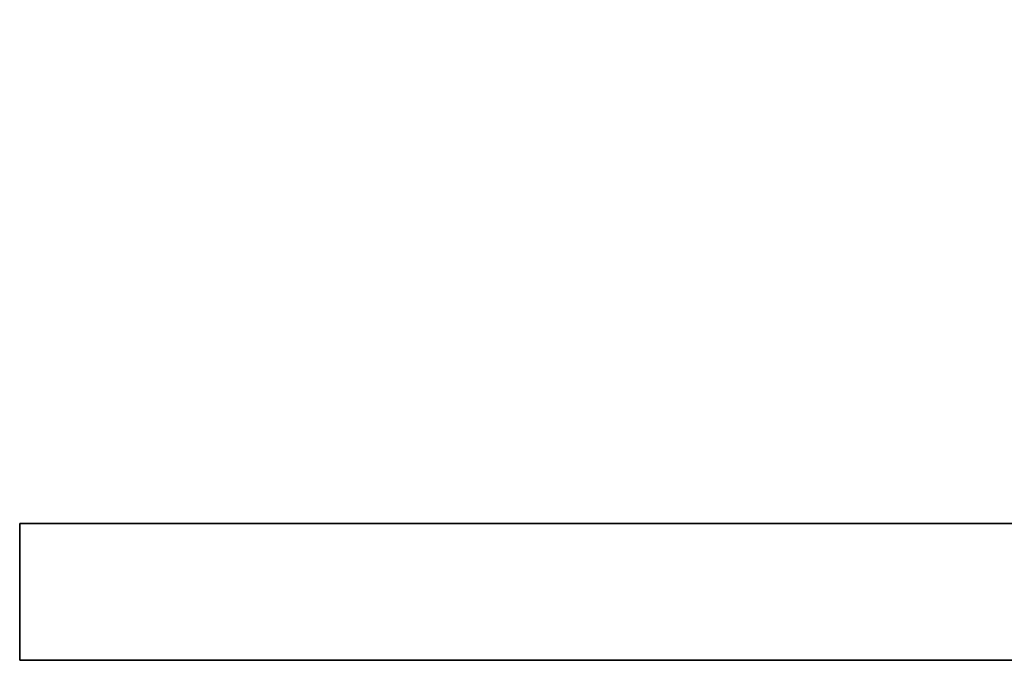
# Model space of a CAD drawing. Extents: x 973 to 1362, y 69 to 294.
# Tile 12 of 43: x 1277.347 to 1278.615, y 186.84 to 187.664. Entities that reach past the tile are written whole.
import ezdxf

# ---------------------------------------------------------------- set-up
doc = ezdxf.new("R2010")
doc.units = 0
doc.header["$MEASUREMENT"] = 0
doc.layers.add('DIM', color=4, linetype='CONTINUOUS')
doc.layers.add('layer 1', color=7, linetype='CONTINUOUS')

# ---------------------------------------------------------------- blocks, each defined once
blk = doc.blocks.new('TBI MOTION logo(完整正式版)')
at = {"layer": 'layer 1', "color": 22, "lineweight": 35}
blk.add_open_spline([(75.90875, -9.47875), (75.90875, -9.47875), (75.90875, -12.28625), (75.90875, -12.28625), (75.90875, -12.28625), (75.90875, -12.28625), (75.90875, -12.47875), (75.90875, -12.47875), (75.90875, -12.47875), (75.90875, -12.47875), (75.71625, -12.47875), (75.71625, -12.47875), (75.71625, -12.47875), (75.71625, -12.47875), (-88.32875, -12.47875), (-88.32875, -12.47875), (-88.32875, -12.47875), (-88.32875, -12.47875), (-88.32875, -13.29375), (-88.32875, -13.29375), (-88.32875, -13.29375), (-88.32875, -13.29375), (82.89125, -13.29375), (82.89125, -13.29375), (82.89125, -13.29375), (82.89125, -13.29375), (75.90875, -9.47875), (75.90875, -9.47875)], degree=3, knots=[0, 0, 0, 0, 0.1428571, 0.1428571, 0.1428571, 0.1428572, 0.2857143, 0.2857143, 0.2857143, 0.2857143, 0.4285714, 0.4285714, 0.4285714, 0.4285714, 0.5714286, 0.5714286, 0.5714286, 0.5714286, 0.7142857, 0.7142857, 0.7142857, 0.7142857, 0.8571429, 0.8571429, 0.8571429, 0.8571429, 1, 1, 1, 1], dxfattribs=at)

msp = doc.modelspace()

# ---------------------------------------------------------------- block references
at = {"layer": 'DIM', "xscale": 0.2159999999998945, "yscale": 0.2159999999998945, "zscale": 0.2159999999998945}
msp.add_blockref('TBI MOTION logo(完整正式版)', (1296.4262, 189.7111), dxfattribs=at)

doc.saveas('drawing.dxf')
